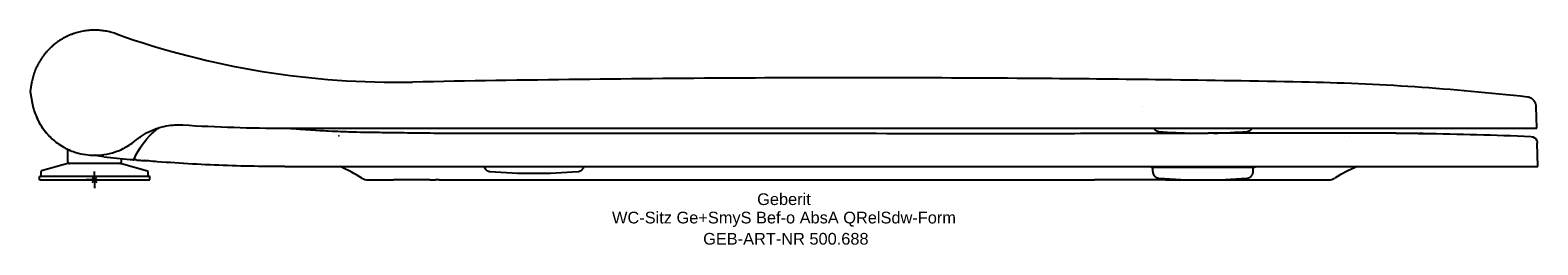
# Model space of a CAD drawing. Header units: millimetres. Extents: x -19 to 432, y -19 to 45.
import ezdxf
from ezdxf.enums import TextEntityAlignment as Align

# ---------------------------------------------------------------- set-up
doc = ezdxf.new("R2010")
doc.units = ezdxf.units.MM
doc.layers.get('0').update_dxf_attribs({"linetype": 'CONTINUOUS'})
for name, color, linetype, lineweight in [('Arbeitspunkt(DIN)', 7, 'CONTINUOUS', 25), ('GEB-ART-NR', 1, 'CONTINUOUS', 18), ('GEB-BEZUG', 2, 'CONTINUOUS', 25), ('GEB-TEXT', 5, 'CONTINUOUS', 18)]:
    doc.layers.add(name, color=color, linetype=linetype, lineweight=lineweight)
doc.layers.add('GEB-KONTUR-A', color=5, linetype='CONTINUOUS')
doc.styles.get("Standard").update_dxf_attribs({"font": 'arial.ttf'})

# ---------------------------------------------------------------- blocks, each defined once
blk = doc.blocks.new('Einfügepunkt')
at = {"layer": 'GEB-BEZUG'}
for p, q in [((-0.71, -0.71), (0.71, 0.71)), ((-0.71, 0.71), (0.71, -0.71))]:
    blk.add_line(p, q, dxfattribs=at)

msp = doc.modelspace()

# ---------------------------------------------------------------- linework, layer by layer
at = {"layer": 'Arbeitspunkt(DIN)', "ltscale": 25}
for q in [(-2.5, 0), (0, 2.5), (0, -2.5), (2.5, 0)]:
    msp.add_line((0, 0), q, dxfattribs=at)
at = {"layer": 'GEB-KONTUR-A', "ltscale": 25}
for p, q in [((-18.83, 29), (-19.27, 26.5)), ((-19.27, 26.5), (-18.67, 23.08)), ((313.33, 21.88), (313.33, 21.88)), ((431.2, 15.5), (431.03, 21.88)), ((90.95, 15.5), (194.26, 15.5)), ((194.26, 15.5), (332.57, 15.5)), ((332.57, 15.5), (384.1, 15.5)), ((354.16, 14), (335.66, 14)), ((368.89, 14), (354.16, 14)), ((383.24, 14), (368.89, 14)), ((384.1, 15.5), (423.58, 15.5)), ((423.58, 15.5), (429.36, 15.5)), ((429.36, 15.5), (431.2, 15.5)), ((-8, 5.4), (-8, 9.17)), ((431.5, 4), (431.32, 11.05)), ((-8, 4.9), (-15.85, 2.7)), ((8, 4.9), (-8, 4.9)), ((8, 5.4), (8, 6.4)), ((8, 4.9), (15.85, 2.7)), ((-16, 1.14), (-16.5, 1)), ((-16.5, 0), (-16.5, 1)), ((16.5, 1), (-16.5, 1)), ((-16.5, 0), (16.5, 0)), ((-16, 1.14), (-16, 2.5)), ((-16, 1.14), (16, 1.14)), ((16, 1.14), (16, 2.5)), ((16, 1.14), (16.5, 1)), ((16.5, 0), (16.5, 1)), ((81.79, 0), (89.35, 0)), ((85.61, 0), (85.61, 0)), ((100.19, 0), (89.35, 0)), ((159.12, 0), (182.26, 0)), ((182.26, 0), (205.34, 0)), ((194.43, 4), (332.86, 4)), ((205.34, 0), (255.4, 0)), ((255.4, 0), (277.15, 0)), ((277.15, 0), (298.98, 0)), ((320.13, 0), (298.98, 0)), ((316.38, 2.54), (316.38, 3.8)), ((320.13, 0), (338.97, 0)), ((332.86, 4), (384.4, 4)), ((338.97, 0), (353.59, 0)), ((346.38, 2.54), (346.38, 3.8)), ((353.59, 0), (362.96, 0)), ((362.96, 0), (368.92, 0)), ((365.1, 0), (365.1, 0)), ((384.4, 4), (423.87, 4)), ((423.87, 4), (429.66, 4)), ((429.66, 4), (431.5, 4)), ((100.22, 0), (101.94, 0))]:
    msp.add_line(p, q, dxfattribs=at)
for centre, radius, start, end in [((90.22, 279.23), 250, 250.4396, 271.1052), ((227.6, -6842.22), 6872.77, 90.273644, 91.105165), ((227.6, -6842.21), 6872.76, 89.529306, 90.273683), ((227.61, -6841.42), 6871.97, 89.234422, 89.529332), ((227.7, -6835.62), 6866.18, 88.887816, 89.234505), ((347, -690.61), 720, 83.51052, 88.88785), ((331.38, 173.97), 160, 265.2805, 268.9561), ((331.38, 173.97), 160, 271.1249, 274.7195), ((394.77, -186.05), 200, 89.3135, 89.6023), ((394.17, -179.95), 193.87, 95.5816723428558, 95.58167564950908), ((-7.5, 5.4), 0.5, 180, 270.0001), ((7.5, 5.4), 0.5, 269.9999, 0), ((56.91, 504), 500, 264.684, 264.8019), ((-15.8, 2.5), 0.2, 105.6568, 180), ((15.8, 2.5), 0.2, 0, 74.3432), ((53.41, -41.86), 50, 57.9705, 66.5091), ((131.38, 162), 160, 265.2805, 274.7195), ((331.38, 160), 160, 265.2805, 274.7195), ((396.98, -42.05), 50, 112.916, 121.6281)]:
    msp.add_arc(centre, radius, start, end, dxfattribs=at)
for centre, major_axis, ratio, start_param, end_param in [((326.85, -185.99), (-0.28, 199.99), 0.417045, 6.283153, 6.283157), ((333.06, -186), (-0.1, 200), 0.48644, 6.281683, 6.283186), ((286.9, 12.8), (-83.38, -0.7), 0.011698, 4.087751, 4.12498), ((308.03, 13.29), (88.14, 0.59), 0.004616, 0.405008, 0.450201), ((0.04, 26.38), (18.64, -3.71), 0.999626, 5.565911, 5.606644), ((56.91, 503.85), (499.93, 0), 0.999848, 4.603914, 4.619594), ((81.81, 3.57), (-1.11, -3.39), 0.989825, 6.042126, 6.595755), ((316.22, 4.8), (-0.788, 0.613), 0.998142, 1.589562, 2.233279), ((368.9, 3.57), (-1.1, 3.39), 0.989669, 2.830174, 3.376778), ((188.55, -0.07), (105.02, -0.06), 0.000436, 2.522056, 2.540431)]:
    msp.add_ellipse(centre, major_axis=major_axis, ratio=ratio, start_param=start_param, end_param=end_param, dxfattribs=at)
for points, degree in [([(7.06, 43.45), (0.75, 45.96), (-6.67, 45.67), (-13.54, 41.87), (-17.65, 35.66), (-18.83, 29)], 5), ([(431.03, 21.88), (431.01, 22.74), (430.68, 23.59), (430.05, 24.28), (429.23, 24.68), (428.37, 24.78)], 5), ([(-17.36, 18.77), (-16.91, 17.73), (-16.38, 16.73), (-15.78, 15.77), (-15.11, 14.86), (-14.38, 14.01)], 5), ([(-14.11, 13.7), (-14.02, 13.6), (-13.93, 13.51), (-13.85, 13.41), (-13.76, 13.32), (-13.67, 13.22)], 5), ([(56.91, 15.5), (63.72, 15.5), (70.53, 15.5), (77.34, 15.5), (84.14, 15.5), (90.95, 15.5)], 5), ([(154.36, 13.98), (163.27, 13.97), (172.37, 13.96), (181.43, 13.96)], 3), ([(181.44, 13.96), (185.54, 13.95), (189.64, 13.95), (193.74, 13.95)], 3), ([(193.74, 13.95), (197.61, 13.95), (201.48, 13.95), (205.35, 13.95)], 3), ([(205.36, 13.95), (222.19, 13.95), (239.01, 13.94), (255.83, 13.94)], 3), ([(255.85, 13.94), (263.39, 13.94), (270.93, 13.94), (278.46, 13.94)], 3), ([(278.48, 13.94), (287.15, 13.94), (295.85, 13.94), (304.35, 13.96)], 3), ([(304.36, 13.96), (311.97, 13.97), (319.47, 13.98), (326.56, 13.99)], 3), ([(316.65, 15.5), (316.85, 15.17), (317.12, 14.88), (317.46, 14.67), (317.83, 14.54), (318.22, 14.51)], 5), ([(318.22, 14.51), (318.22, 14.51), (318.22, 14.51), (318.22, 14.51)], 3), ([(318.22, 14.51), (318.22, 14.51), (318.22, 14.51), (318.22, 14.51), (318.22, 14.51), (318.22, 14.51)], 5), ([(326.57, 13.99), (328.74, 14), (330.87, 14), (332.96, 14)], 3), ([(344.55, 14.51), (344.93, 14.54), (345.31, 14.67), (345.64, 14.88), (345.92, 15.17), (346.11, 15.5)], 5), ([(344.55, 14.51), (344.55, 14.51), (344.55, 14.51), (344.55, 14.51)], 3), ([(344.55, 14.51), (344.55, 14.51), (344.55, 14.51), (344.55, 14.51), (344.55, 14.51), (344.55, 14.51)], 5), ([(389.04, 13.99), (392.7, 13.97), (395.11, 13.95), (396.52, 13.94), (397.17, 13.93), (397.17, 13.93)], 5), ([(397.17, 13.93), (407.92, 13.78), (418.67, 13.47), (429.41, 13)], 3), ([(73.07, 13.2), (73.06, 13.2), (73.06, 13.2), (73.06, 13.2), (73.06, 13.2), (73.05, 13.2)], 5), ([(2.79, 6.94), (1.94, 7.03), (1.11, 7.18), (0.29, 7.38)], 3), ([(11.61, 6.06), (11.66, 6.05), (11.71, 6.05), (11.76, 6.04)], 3), ([(103.05, 0), (108.31, 0), (114.37, 0), (121.11, 0), (128.57, 0), (136.62, 0)], 5), ([(116.46, 4), (116.59, 3.53), (116.86, 3.1), (117.26, 2.77), (117.73, 2.58), (118.22, 2.54)], 5), ([(136.62, 0), (140.86, 0), (145.26, 0), (149.8, 0), (154.42, 0), (159.12, 0)], 5), ([(144.55, 2.54), (145.03, 2.58), (145.5, 2.77), (145.9, 3.1), (146.18, 3.53), (146.31, 4)], 5), ([(316.38, 2.54), (316.38, 1.94), (316.6, 1.35), (317.05, 0.86), (317.62, 0.59), (318.22, 0.54)], 5), ([(344.55, 0.54), (345.14, 0.59), (345.72, 0.86), (346.16, 1.35), (346.38, 1.94), (346.38, 2.54)], 5), ([(346.54, 3.8), (346.67, 3.8), (346.8, 3.82), (346.92, 3.86), (347.04, 3.92), (347.14, 4)], 5)]:
    msp.add_open_spline(points, degree=degree, dxfattribs=at)
for points, knots in [([(-18.67, 23.08), (-18.55, 22.42), (-18.4, 21.76), (-18.02, 20.44), (-17.79, 19.78), (-17.52, 19.14)], [0.000001, 0.000001, 0.000001, 0.000001, 0.2091399, 0.2091399, 0.418281, 0.418281, 0.418281, 0.418281]), ([(-17.52, 19.14), (-17, 17.87), (-16.34, 16.66), (-15.55, 15.53), (-15.32, 15.19), (-15.07, 14.86), (-14.81, 14.53), (-13.97, 13.48), (-13.03, 12.53), (-11.99, 11.68), (-11.41, 11.2), (-10.81, 10.77), (-10.18, 10.36), (-8.96, 9.59), (-7.66, 8.95), (-6.3, 8.47), (-5.83, 8.3), (-5.35, 8.15), (-4.87, 8.03), (-3.9, 7.77), (-2.91, 7.58), (-1.92, 7.48), (-1.16, 7.4), (-0.39, 7.37), (0.37, 7.38), (1.17, 7.4), (1.97, 7.46), (2.76, 7.58), (3.92, 7.74), (5.05, 8.01), (6.15, 8.39), (7.46, 8.83), (8.71, 9.41), (9.88, 10.12), (10.49, 10.49), (11.08, 10.9), (11.65, 11.34)], [0.000007, 0.000007, 0.000007, 0.000007, 0.413103, 0.413103, 0.413103, 0.537281, 0.537281, 0.537281, 0.940561, 0.940561, 0.940561, 1.165348, 1.165348, 1.165348, 1.598482, 1.598482, 1.598482, 1.748768, 1.748768, 1.748768, 2.049221, 2.049221, 2.049221, 2.278683, 2.278683, 2.278683, 2.518876, 2.518876, 2.518876, 2.868001, 2.868001, 2.868001, 3.28138, 3.28138, 3.28138, 3.49612, 3.49612, 3.49612, 3.49612]), ([(11.76, 6.04), (12.74, 8.29), (14.07, 10.77), (17.32, 14.08), (18.26, 14.9), (19.3, 15.63)], [0, 0, 0, 0, 1.629491, 1.629491, 2.175078, 2.175078, 2.175078, 2.175078]), ([(12.25, 11.82), (12.73, 12.22), (13.22, 12.59), (13.72, 12.94), (14.51, 13.49), (15.34, 13.98), (16.2, 14.4), (16.77, 14.69), (17.36, 14.95), (17.96, 15.18), (18.26, 15.29), (18.55, 15.4), (18.86, 15.5), (19.45, 15.69), (20.05, 15.86), (20.66, 16), (21.59, 16.21), (22.53, 16.35), (23.49, 16.43), (24.11, 16.48), (24.75, 16.5), (25.38, 16.49), (25.7, 16.49), (26.03, 16.48), (26.35, 16.46)], [-1.525689, -1.525689, -1.525689, -1.525689, -1.340103, -1.340103, -1.340103, -1.051471, -1.051471, -1.051471, -0.858077, -0.858077, -0.858077, -0.76284, -0.76284, -0.76284, -0.575523, -0.575523, -0.575523, -0.287761, -0.287761, -0.287761, -0.097792, -0.097792, -0.097792, 0, 0, 0, 0]), ([(26.35, 16.46), (31.44, 16.14), (36.53, 15.9), (41.62, 15.74), (46.72, 15.58), (51.81, 15.5), (56.91, 15.5)], [0.000001, 0.000001, 0.000001, 0.000001, 1.528933, 1.528933, 1.528933, 3.057826, 3.057826, 3.057826, 3.057826]), ([(57.94, 15.5), (58.94, 15.41), (59.96, 15.32), (64.33, 14.98), (67.76, 14.77), (74.41, 14.46), (77.57, 14.37), (80.66, 14.32)], [3.777329, 3.777329, 3.777329, 3.777329, 4.09826, 4.09826, 5.144868, 5.144868, 6.226054, 6.226054, 6.226054, 6.226054]), ([(58.13, 15.5), (62.4, 15.11), (66.7, 14.84), (73.27, 14.53), (75.56, 14.44), (77.86, 14.37)], [2.414336, 2.414336, 2.414336, 2.414336, 3.700827, 3.700827, 4.388895, 4.388895, 4.388895, 4.388895]), ([(80.66, 14.32), (82.04, 14.29), (83.58, 14.27), (86.95, 14.22), (88.81, 14.2), (93.22, 14.14), (95.81, 14.11), (99.69, 14.06), (101.06, 14.04), (103.49, 14.02), (104.58, 14.01), (106.97, 13.99), (108.23, 13.98), (109.28, 13.97)], [0, 0, 0, 0, 0.492974, 0.492974, 1.051188, 1.051188, 1.817225, 1.817225, 2.246233, 2.246233, 2.616963, 2.616963, 3.116794, 3.116794, 3.116794, 3.116794]), ([(80.66, 14.32), (82.04, 14.29), (83.58, 14.27), (86.95, 14.22), (88.81, 14.2), (93.22, 14.14), (95.81, 14.11), (99.69, 14.06), (101.06, 14.04), (103.49, 14.02), (104.58, 14.01), (107.37, 13.98), (108.95, 13.97), (110.62, 13.97), (111.05, 13.96), (111.58, 13.96), (111.75, 13.96), (111.79, 13.96), (111.79, 13.96), (111.79, 13.96)], [0, 0, 0, 0, 0.492974, 0.492974, 1.051188, 1.051188, 1.817225, 1.817225, 2.246233, 2.246233, 2.616963, 2.616963, 3.260891, 3.260891, 3.526769, 3.526769, 3.71608, 3.71608, 3.740246, 3.740246, 3.740246, 3.740246]), ([(109.28, 13.97), (109.56, 13.97), (109.84, 13.97), (118.57, 13.96), (127.23, 14), (135.8, 14)], [2.974731, 2.974731, 2.974731, 2.974731, 3.059591, 3.059591, 5.632448, 5.632448, 5.632448, 5.632448]), ([(135.8, 14), (137.21, 14), (138.58, 14), (142.64, 14), (145.37, 13.99), (150.18, 13.99), (152.25, 13.98), (154.36, 13.98)], [0, 0, 0, 0, 0.429394, 0.429394, 1.278287, 1.278287, 1.920445, 1.920445, 1.920445, 1.920445]), ([(387.39, 13.99), (387.07, 14), (386.74, 14), (386.08, 14), (385.75, 14), (385.09, 14), (384.76, 14), (384.1, 14), (383.78, 14), (383.38, 14), (383.31, 14), (383.24, 14)], [0, 0, 0, 0, 0.25, 0.25, 0.494366, 0.494366, 0.728788, 0.728788, 0.950682, 0.950682, 1, 1, 1, 1]), ([(429.41, 13), (430.16, 12.96), (430.87, 12.47), (431.16, 11.77), (431.26, 11.55), (431.31, 11.3), (431.32, 11.05)], [0, 0, 0, 0, 0.752292, 0.752292, 0.752292, 1, 1, 1, 1]), ([(12.51, 5.98), (12.03, 6.02), (11.84, 6.04), (11.76, 6.04), (11.76, 6.04), (11.76, 6.04)], [0.000063, 0.000063, 0.000063, 0.000063, 1.036197, 1.036197, 1.307523, 1.307523, 1.307523, 1.307523]), ([(12.51, 5.98), (12.52, 5.97), (12.55, 5.97), (12.64, 5.96), (12.7, 5.96), (12.91, 5.94), (13.1, 5.92), (13.53, 5.89), (13.76, 5.87), (14.26, 5.82), (14.53, 5.8), (14.79, 5.78)], [0.0000051, 0.0000051, 0.0000051, 0.0000051, 0.0376917, 0.0376917, 0.0759903, 0.0759903, 0.1566425, 0.1566425, 0.2336404, 0.2336404, 0.3132799, 0.3132799, 0.3132799, 0.3132799]), ([(56.91, 4), (49.88, 4), (42.85, 4.15), (35.83, 4.44), (28.81, 4.74), (21.8, 5.19), (14.79, 5.78)], [-4.217126, -4.217126, -4.217126, -4.217126, -2.108562, -2.108562, -2.108562, -0.000001, -0.000001, -0.000001, -0.000001]), ([(18.22, 5.5), (17.1, 5.59), (16.12, 5.67), (15.22, 5.74), (15.08, 5.75), (14.94, 5.76)], [0, 0, 0, 0, 0.4432193, 0.4432193, 0.5323688, 0.5323688, 0.5323688, 0.5323688]), ([(56.91, 4), (87.42, 4), (117.92, 4), (148.43, 4), (163.76, 4), (179.1, 4), (194.43, 4)], [0, 0, 0, 0, 0.665437, 0.665437, 0.665437, 1, 1, 1, 1]), ([(316.22, 3.8), (316.22, 3.8), (317.24, 3.8), (319.09, 3.8), (321.12, 3.8), (324.14, 3.8), (327.49, 3.8), (330.86, 3.8), (334.54, 3.8), (337.71, 3.8), (340.64, 3.8), (343.13, 3.8), (344.68, 3.8), (345.9, 3.8), (346.54, 3.8), (346.54, 3.8)], [0, 0, 0, 0, 0.198884, 0.198884, 0.198884, 0.417309, 0.417309, 0.417309, 0.637228, 0.637228, 0.637228, 0.840438, 0.840438, 0.840438, 1, 1, 1, 1])]:
    msp.add_open_spline(points, degree=3, knots=knots, dxfattribs=at)

# ---------------------------------------------------------------- block references
at = {"ltscale": 25}
msp.add_blockref('Einfügepunkt', (0, 0), dxfattribs=at)

# ---------------------------------------------------------------- texts
at = {"layer": 'GEB-ART-NR'}
msp.add_text('GEB-ART-NR 500.688', height=3.5, dxfattribs=at).set_placement((206.67, -19.34), align=Align.CENTER)
at = {"layer": 'GEB-TEXT'}
for s, p in [('Geberit', (206.11, -7.5)), ('WC-Sitz Ge+SmyS Bef-o AbsA QRelSdw-Form', (206.11, -13))]:
    msp.add_text(s, height=3.5, dxfattribs=at).set_placement(p, align=Align.CENTER)

doc.saveas('drawing.dxf')
